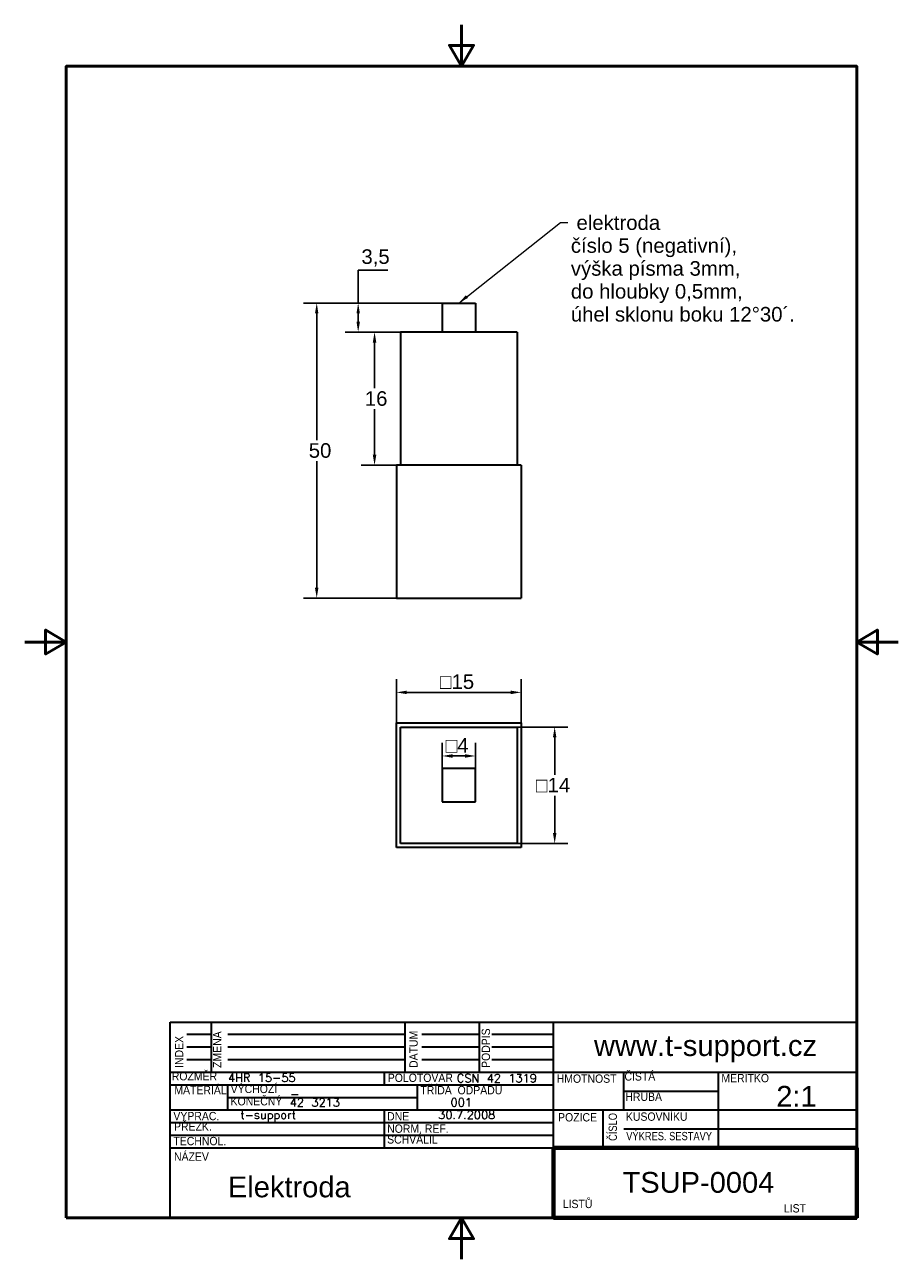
# Model space of a CAD drawing. Header units: millimetres. Extents: x 0 to 105, y 0 to 149.
import ezdxf
from ezdxf.enums import TextEntityAlignment as Align

# ---------------------------------------------------------------- set-up
doc = ezdxf.new("R2010")
doc.units = ezdxf.units.MM
doc.header["$LTSCALE"] = 0.5
for name, color, linetype, lineweight in [('Geometrie ná_rtu(skolni)', 51, 'Continuous', 35), ('Kóty(skolni)', 110, 'Continuous', 18), ('Ráme_ek_0', 51, 'Continuous', 50), ('Viditelné hrany(skolni)', 7, 'Continuous', 35), ('Zna_ky(skolni)', 4, 'Continuous', 18)]:
    doc.layers.add(name, color=color, linetype=linetype, lineweight=lineweight)
doc.styles.add('Aktuální-BSI', font='ARIAL.TTF')
doc.styles.get("Standard").update_dxf_attribs({"font": 'txt.shx'})
doc.styles.add('STANDARD-Arial', font='ARIAL.TTF')
doc.dimstyles.new('VÝCHOZÍ-ISO - Metoda 2b-skolni', dxfattribs={"dimscale": 0.5, "dimtxt": 3.5, "dimasz": 2.5, "dimexe": 3.175, "dimexo": 0, "dimgap": 0.762, "dimtad": 1, "dimtih": 1, "dimtoh": 1, "dimrnd": 1e-08, "dimtxsty": 'Aktuální-BSI', "dimcen": 0.09, "dimdle": 10, "dimclrd": 3, "dimclre": 3, "dimclrt": 7, "dimazin": 2, "dimtfac": 1, "dimtmove": 0, "dimatfit": 3, "dimfxl": 0, "dimtolj": 1, "dimlwd": 25, "dimlwe": 25, "dimarcsym": 0})
doc.dimstyles.new('VÝCHOZÍ-ISO - Metoda 2b-skolni$7', dxfattribs={"dimscale": 0.5, "dimtxt": 3.5, "dimasz": 2.5, "dimexe": 3.175, "dimexo": 0, "dimgap": 0.762, "dimtad": 1, "dimtih": 1, "dimtoh": 1, "dimrnd": 1e-08, "dimtxsty": 'Aktuální-BSI', "dimcen": 0.09, "dimdle": 10, "dimclrd": 3, "dimclre": 3, "dimclrt": 7, "dimazin": 2, "dimtfac": 1, "dimtmove": 0, "dimatfit": 3, "dimfxl": 0, "dimtolj": 1, "dimlwd": 15, "dimlwe": 25, "dimarcsym": 0})

# ---------------------------------------------------------------- blocks, each defined once
blk = doc.blocks.new('Borders Default Border')
at = {"layer": 'Ráme_ek_0', "color": 51, "true_color": 0xffff80, "flags": 128}
for points in [[(105, 297), (105, 287), (102.11, 292), (107.89, 292), (105, 287)], [(10, 10), (10, 287), (200, 287), (200, 10), (10, 10)], [(0, 148.5), (10, 148.5), (5, 151.39), (5, 145.61), (10, 148.5)], [(210, 148.5), (200, 148.5), (205, 151.39), (205, 145.61), (200, 148.5)], [(105, 0), (105, 10), (102.11, 5), (107.89, 5), (105, 10)]]:
    blk.add_lwpolyline(points, dxfattribs=at)
blk = doc.blocks.new('Title Blocks TECHSUP')
at = {"layer": 'Geometrie ná_rtu(skolni)'}
for p, q in [((28.74, 99.63), (28.74, 102.51)), ((28.74, 102.51), (193.76, 102.51)), ((38.65, 90.55), (38.65, 102.51)), ((85.23, 90.55), (85.23, 102.51)), ((103.06, 90.55), (103.06, 102.51)), ((120.9, 72.34), (120.9, 102.51)), ((193.76, 102.51), (193.76, 98.13)), ((28.74, 96.63), (28.74, 99.63)), ((32.7, 99.63), (38.65, 99.63)), ((42.61, 99.63), (85.23, 99.63)), ((89.19, 99.63), (103.06, 99.63)), ((106.04, 99.63), (120.9, 99.63)), ((193.76, 98.13), (193.76, 95.13)), ((28.74, 93.59), (28.74, 96.63)), ((32.7, 96.63), (38.65, 96.63)), ((42.61, 96.63), (85.23, 96.63)), ((89.19, 96.63), (103.06, 96.63)), ((106.04, 96.63), (120.9, 96.63)), ((193.76, 92.09), (193.76, 95.13)), ((28.74, 90.55), (28.74, 93.59)), ((32.7, 93.59), (38.65, 93.59)), ((42.61, 93.59), (85.23, 93.59)), ((89.19, 93.59), (103.06, 93.59)), ((106.04, 93.59), (120.9, 93.59)), ((193.76, 92.09), (193.76, 90.55)), ((28.74, 87.5), (28.74, 90.55)), ((28.74, 90.55), (193.76, 90.55)), ((80.27, 87.5), (80.27, 90.55)), ((137.75, 81.42), (137.75, 90.55)), ((160.54, 72.34), (160.54, 90.55)), ((193.76, 90.55), (193.76, 86)), ((28.74, 84.46), (28.74, 87.5)), ((28.74, 87.5), (120.9, 87.5)), ((42.61, 81.42), (42.61, 87.5)), ((88.2, 81.42), (88.2, 87.5)), ((28.74, 81.42), (28.74, 84.46)), ((42.61, 84.46), (88.2, 84.46)), ((137.75, 85.98), (160.54, 85.98)), ((193.76, 86), (193.76, 82.96)), ((28.74, 78.38), (28.74, 81.42)), ((28.74, 81.42), (193.76, 81.42)), ((80.27, 72.34), (80.27, 81.42)), ((132.79, 72.34), (132.79, 81.42)), ((193.76, 82.96), (193.76, 81.42)), ((193.76, 81.42), (193.76, 76.88)), ((28.74, 75.34), (28.74, 78.38)), ((28.74, 78.38), (120.9, 78.38)), ((28.74, 72.34), (28.74, 75.34)), ((28.74, 75.34), (120.9, 75.34)), ((137.75, 76.88), (160.54, 76.88)), ((160.54, 76.88), (193.76, 76.88)), ((193.76, 76.88), (193.76, 73.84)), ((28.74, 55.5), (28.74, 72.34)), ((28.74, 72.34), (120.9, 72.34)), ((193.76, 73.84), (193.76, 72.34)), ((28.74, 55.5), (120.9, 55.5))]:
    blk.add_line(p, q, dxfattribs=at)
at = {"layer": 'Geometrie ná_rtu(skolni)', "linetype": 'Continuous', "lineweight": 70}
for p, q in [((120.9, 72.34), (120.9, 55.5)), ((120.9, 72.34), (193.76, 72.34)), ((193.76, 55.5), (193.76, 72.34)), ((193.76, 55.5), (120.9, 55.5))]:
    blk.add_line(p, q, dxfattribs=at)
at = {"layer": 'Zna_ky(skolni)', "color": 7, "insert": (29.88, 91.54), "char_height": 2, "attachment_point": 1, "rotation": 90}
blk.add_mtext('\\fArial|b0|i0;\\W0.90;\\H2.0000;INDEX', dxfattribs=at)
at = {"layer": 'Zna_ky(skolni)', "color": 7, "char_height": 2, "attachment_point": 1, "rotation": 90}
for s, insert, width in [('\\fArial|b0|i0;\\W0.90;\\H2.0000;ZMĚNA', (39.03, 91.54), 13.874), ('\\fArial|b0|i0;\\W0.90;\\H2.0000;DATUM', (86.23, 91.54), 11.892), ('\\fArial|b0|i0;\\W0.90;\\H2.0000;PODPIS', (103.61, 91.54), 11.892), ('\\fArial|b0|i0;\\W0.80;\\H2.0000;ČÍSLO', (134.12, 73.98), 9.91)]:
    blk.add_mtext(s, dxfattribs=dict(at, insert=insert, width=width))
at = {"layer": 'Zna_ky(skolni)', "color": 7, "insert": (130.61, 99.41), "char_height": 2.5, "width": 58.1352, "attachment_point": 1, "line_spacing_factor": 1.048621}
blk.add_mtext('\\fArial|b0|i0;\\H5.0038;www.t-support.cz\\P\\fArial|b1|i0;\\H5.0000; ', dxfattribs=at)
at = {"layer": 'Zna_ky(skolni)', "color": 7, "char_height": 2, "attachment_point": 1}
for s, insert, width in [('\\fArial|b0|i0;\\W0.90;\\H2.0000;ROZMĚR ', (29.11, 90.54), 16.0581), ('4HR 15-55', (42.61, 90.18), 24.775), ('\\fArial|b0|i0;\\W0.90;\\H2.0000;POLOTOVAR', (81.04, 90.16), 15.6463), ('ČSN 42 1319', (97.64, 90.06), 24.7096), ('\\fArial|b0|i0;\\W0.90;\\H2.0000;HMOTNOST', (121.64, 89.96), 16.847), ('\\fArial|b0|i0;\\W0.90;\\H2.0000;ČISTÁ', (137.93, 90.49), 16.847), ('\\fArial|b0|i0;\\W0.90;\\H2.0000;MĚŘÍTKO', (161.23, 90.09), 17.838), ('\\fArial|b0|i0;\\W0.90;\\H2.0000;MATERIÁL', (29.73, 87.21), 12.5716), ('\\fArial|b0|i0;\\W0.90;\\H2.0000;VÝCHOZÍ', (43.27, 87.49), 14.865), ('\\fArial|b0|i0;\\W0.90;\\H2.0000;TŘÍDA  ODPADU', (88.87, 87.19), 20.433), ('\\fArial|b0|i0;\\W0.90;\\H2.0000;HRUBÁ', (138.15, 85.6), 15.856), ('\\fArial|b0|i0;\\W0.90;\\H2.0000;KONEČNÝ', (43.25, 84.52), 13.874), ('42 3213', (57.48, 84.24), 16.847), ('\\fArial|b0|i0;\\W0.90;\\H2.0000;VYPRAC.', (29.5, 80.96), 11.0366), ('\\fArial|b0|i0;\\W0.90;\\H2.0000;DNE', (80.88, 80.9), 14.865), ('\\fArial|b0|i0;\\W0.90;\\H2.0000;POZICE', (121.97, 80.66), 12.883), ('\\fArial|b0|i0;\\W0.90;\\H2.0000;KUSOVNÍKU', (138.28, 80.82), 14.8079), ('\\fArial|b0|i0;\\W0.90;\\H2.0000;PŘEZK.', (29.65, 78.44), 11.892), ('\\fArial|b0|i0;\\W0.90;\\H2.0000;NORM. REF.', (80.88, 77.93), 14.8034), ('\\fArial|b0|i0;\\W0.90;\\H2.0000;TECHNOL.', (29.5, 74.94), 12.883), ('\\fArial|b0|i0;\\W0.90;\\H2.0000;SCHVÁLIL', (80.88, 75.33), 16.847), ('\\fArial|b0|i0;\\W0.80;\\H2.0000;VÝKRES. SESTAVY', (138.36, 76.14), 23.784), ('\\fArial|b0|i0;\\W0.90;\\H2.0000;NÁZEV', (29.65, 71.2), 12.883), ('\\fArial|b0|i0;\\W0.90;\\H2.0000;LISTŮ', (123.1, 59.82), 19.82), ('\\fArial|b0|i0;\\W0.90;\\H2.0000;LIST', (176.25, 58.76), 20.811)]:
    blk.add_mtext(s, dxfattribs=dict(at, insert=insert, width=width))
at = {"layer": 'Zna_ky(skolni)', "color": 7}
for tag, height, p in [('Čistá', 2.5, (147.66, 89.19)), ('Výchozí', 2, (57.57, 86.32)), ('Třída_odpadu', 2, (96.13, 84.24)), ('Hrubá', 2, (147.66, 85.23)), ('Vypracoval', 2, (45.59, 81.26)), ('Dne', 2, (93.15, 81.26)), ('Pozice', 2.5, (122.88, 77.3)), ('Číslo_sestavy', 2, (164.51, 76.31))]:
    blk.add_attdef(tag, text='', height=height, dxfattribs=at).set_placement(p, align=Align.TOP_LEFT)
at = {"layer": 'Zna_ky(skolni)', "color": 7, "style": 'STANDARD-Arial'}
for tag, p in [('Měřítko', (174.42, 87.21)), ('Název', (42.61, 65.41)), ('TSUP-0001', (137.47, 66.5))]:
    blk.add_attdef(tag, text='', height=5, dxfattribs=at).set_placement(p, align=Align.TOP_LEFT)
blk = doc.blocks.new('*D8')
at = {"layer": 'Defpoints', "color": 0, "linetype": 'Continuous'}
for p in [(35.1, 115.02), (50.17, 115.02), (44.67, 79.52)]:
    blk.add_point(p, dxfattribs=at)
at = {"layer": 'Kóty(skolni)', "color": 3, "linetype": 'Continuous', "lineweight": 25}
for p, q in [((50.17, 115.02), (33.51, 115.02)), ((35.1, 113.77), (35.1, 98.54)), ((35.1, 80.77), (35.1, 96)), ((44.67, 79.52), (33.51, 79.52))]:
    blk.add_line(p, q, dxfattribs=at)
at = {"layer": 'Kóty(skolni)', "color": 3, "linetype": 'Continuous'}
for points in [[(34.89, 113.77), (35.3, 113.77), (35.1, 115.02)], [(34.89, 80.77), (35.3, 80.77), (35.1, 79.52)]]:
    blk.add_solid(points, dxfattribs=at)
at = {"layer": 'Kóty(skolni)', "color": 7, "linetype": 'Continuous', "lineweight": 25, "insert": (33.46, 98.16), "char_height": 1.75, "attachment_point": 1, "style": 'Aktuální-BSI'}
blk.add_mtext('\\A1; 50', dxfattribs=at)
blk = doc.blocks.new('*D9')
at = {"layer": 'Defpoints', "color": 0, "linetype": 'Continuous'}
for p in [(50.17, 115.02), (40.08, 111.52), (50.17, 111.52)]:
    blk.add_point(p, dxfattribs=at)
at = {"layer": 'Kóty(skolni)', "color": 3, "linetype": 'Continuous', "lineweight": 25}
for p, q in [((40.08, 115.02), (40.08, 118.99)), ((40.08, 118.99), (43.66, 118.99)), ((50.17, 115.02), (38.5, 115.02)), ((40.08, 112.77), (40.08, 113.77)), ((50.17, 111.52), (38.5, 111.52))]:
    blk.add_line(p, q, dxfattribs=at)
at = {"layer": 'Kóty(skolni)', "color": 3, "linetype": 'Continuous'}
for points in [[(39.88, 113.77), (40.29, 113.77), (40.08, 115.02)], [(39.88, 112.77), (40.29, 112.77), (40.08, 111.52)]]:
    blk.add_solid(points, dxfattribs=at)
at = {"layer": 'Kóty(skolni)', "color": 7, "linetype": 'Continuous', "lineweight": 25, "insert": (40.47, 121.48), "char_height": 1.75, "attachment_point": 1, "style": 'Aktuální-BSI'}
blk.add_mtext('\\A1;3,5', dxfattribs=at)
blk = doc.blocks.new('*D10')
at = {"layer": 'Defpoints', "color": 0, "linetype": 'Continuous'}
for p in [(45.17, 111.52), (42.05, 95.52), (45.17, 95.52)]:
    blk.add_point(p, dxfattribs=at)
at = {"layer": 'Kóty(skolni)', "color": 3, "linetype": 'Continuous', "lineweight": 25}
for p, q in [((45.17, 111.52), (40.46, 111.52)), ((42.05, 110.27), (42.05, 104.79)), ((42.05, 96.77), (42.05, 102.25)), ((45.17, 95.52), (40.46, 95.52))]:
    blk.add_line(p, q, dxfattribs=at)
at = {"layer": 'Kóty(skolni)', "color": 3, "linetype": 'Continuous'}
for points in [[(41.84, 110.27), (42.26, 110.27), (42.05, 111.52)], [(41.84, 96.77), (42.26, 96.77), (42.05, 95.52)]]:
    blk.add_solid(points, dxfattribs=at)
at = {"layer": 'Kóty(skolni)', "color": 7, "linetype": 'Continuous', "lineweight": 25, "insert": (40.88, 104.41), "char_height": 1.75, "attachment_point": 1, "style": 'Aktuální-BSI'}
blk.add_mtext('\\A1;16', dxfattribs=at)
blk = doc.blocks.new('*D11')
at = {"layer": 'Defpoints', "color": 0, "linetype": 'Continuous'}
for p in [(50.17, 60.54), (50.17, 59.02), (54.17, 59.02)]:
    blk.add_point(p, dxfattribs=at)
at = {"layer": 'Kóty(skolni)', "color": 3, "linetype": 'Continuous', "lineweight": 25}
for p, q in [((50.17, 59.02), (50.17, 62.12)), ((54.17, 59.02), (54.17, 62.12)), ((52.92, 60.54), (51.42, 60.54))]:
    blk.add_line(p, q, dxfattribs=at)
at = {"layer": 'Kóty(skolni)', "color": 3, "linetype": 'Continuous'}
for points in [[(51.42, 60.75), (51.42, 60.33), (50.17, 60.54)], [(52.92, 60.75), (52.92, 60.33), (54.17, 60.54)]]:
    blk.add_solid(points, dxfattribs=at)
at = {"layer": 'Kóty(skolni)', "color": 7, "linetype": 'Continuous', "lineweight": 25, "insert": (50.58, 62.69), "char_height": 1.75, "attachment_point": 1, "style": 'Aktuální-BSI'}
blk.add_mtext('\\A1;\\fAIGDT|b0|i0;\\H1.7500;o\\fArial|b0|i0;\\H1.7500;4', dxfattribs=at)
blk = doc.blocks.new('*D12')
at = {"layer": 'Defpoints', "color": 0, "linetype": 'Continuous'}
for p in [(59.67, 68.19), (44.67, 64.52), (59.67, 64.52)]:
    blk.add_point(p, dxfattribs=at)
at = {"layer": 'Kóty(skolni)', "color": 3, "linetype": 'Continuous', "lineweight": 25}
for p, q in [((44.67, 64.52), (44.67, 69.78)), ((59.67, 64.52), (59.67, 69.78)), ((45.92, 68.19), (58.42, 68.19))]:
    blk.add_line(p, q, dxfattribs=at)
at = {"layer": 'Kóty(skolni)', "color": 3, "linetype": 'Continuous'}
for points in [[(45.92, 68.4), (45.92, 67.98), (44.67, 68.19)], [(58.42, 68.4), (58.42, 67.98), (59.67, 68.19)]]:
    blk.add_solid(points, dxfattribs=at)
at = {"layer": 'Kóty(skolni)', "color": 7, "linetype": 'Continuous', "lineweight": 25, "insert": (49.89, 70.36), "char_height": 1.75, "attachment_point": 1, "style": 'Aktuální-BSI'}
blk.add_mtext('\\A1;\\fAIGDT|b0|i0;\\H1.7500;o\\fArial|b0|i0;\\H1.7500;15', dxfattribs=at)
blk = doc.blocks.new('*D13')
at = {"layer": 'Defpoints', "color": 0, "linetype": 'Continuous'}
for p in [(59.17, 64.02), (59.17, 50.02), (63.7, 50.02)]:
    blk.add_point(p, dxfattribs=at)
at = {"layer": 'Kóty(skolni)', "color": 3, "linetype": 'Continuous', "lineweight": 25}
for p, q in [((59.17, 64.02), (65.29, 64.02)), ((63.7, 62.77), (63.7, 58.29)), ((63.7, 51.27), (63.7, 55.75)), ((59.17, 50.02), (65.29, 50.02))]:
    blk.add_line(p, q, dxfattribs=at)
at = {"layer": 'Kóty(skolni)', "color": 3, "linetype": 'Continuous'}
for points in [[(63.49, 62.77), (63.91, 62.77), (63.7, 64.02)], [(63.49, 51.27), (63.91, 51.27), (63.7, 50.02)]]:
    blk.add_solid(points, dxfattribs=at)
at = {"layer": 'Kóty(skolni)', "color": 7, "linetype": 'Continuous', "lineweight": 25, "insert": (61.43, 57.91), "char_height": 1.75, "attachment_point": 1, "style": 'Aktuální-BSI'}
blk.add_mtext('\\A1;\\fAIGDT|b0|i0;\\H1.7500;o\\fArial|b0|i0;\\H1.7500;14', dxfattribs=at)

msp = doc.modelspace()

# ---------------------------------------------------------------- linework, layer by layer
at = {"layer": 'Viditelné hrany(skolni)'}
for p, q in [((50.172, 115.02), (50.172, 111.52)), ((50.172, 115.02), (54.172, 115.02)), ((54.172, 115.02), (54.172, 111.52)), ((59.172, 111.52), (45.172, 111.52)), ((45.172, 111.52), (45.172, 95.52)), ((59.172, 111.52), (59.172, 95.52)), ((59.672, 95.52), (44.672, 95.52)), ((44.672, 95.52), (44.672, 79.52)), ((59.672, 95.52), (59.672, 79.52)), ((44.672, 79.52), (59.672, 79.52)), ((44.672, 64.523), (59.672, 64.523)), ((44.672, 49.523), (44.672, 64.523)), ((45.172, 64.023), (59.172, 64.023)), ((45.172, 50.023), (45.172, 64.023)), ((59.172, 64.023), (59.172, 50.023)), ((59.672, 64.523), (59.672, 49.523)), ((54.172, 59.023), (50.172, 59.023)), ((50.172, 59.023), (50.172, 55.023)), ((54.172, 55.023), (54.172, 59.023)), ((50.172, 55.023), (54.172, 55.023)), ((59.672, 49.523), (44.672, 49.523)), ((59.172, 50.023), (45.172, 50.023))]:
    msp.add_line(p, q, dxfattribs=at)

# ---------------------------------------------------------------- block references
at = {"xscale": 0.5, "yscale": 0.5, "zscale": 0.5}
msp.add_blockref('Borders Default Border', (0, 0), dxfattribs=at)
msp.add_blockref('Title Blocks TECHSUP', (3.122, -22.748), dxfattribs=at).add_auto_attribs({'Název': 'Elektroda', 'TSUP-0001': 'TSUP-0004', 'Výchozí': '-', 'Vypracoval': 't-support', 'Dne': '30.7.2008', 'Měřítko': '2:1', 'Třída_odpadu': '001'})

# ---------------------------------------------------------------- texts
at = {"layer": 'Zna_ky(skolni)', "color": 7, "insert": (65.644, 125.567), "char_height": 1.75, "width": 26.93159, "attachment_point": 1, "line_spacing_factor": 0.944221, "style": 'Aktuální-BSI'}
msp.add_mtext('{ elektroda \\Pčíslo 5 (negativní), \\Pvýška písma 3mm, \\Pdo hloubky 0,5mm, \\Púhel sklonu boku 12°30´.}', dxfattribs=at)

# ---------------------------------------------------------------- dimensions: what is measured, and where the dimension line sits
at = {"layer": 'Kóty(skolni)', "color": 3, "linetype": 'Continuous', "lineweight": 25, "true_color": 0x00ff00}
for base, p1, p2, picture, middle in [((40.085, 111.52), (50.172, 115.02), (50.172, 111.52), '*D9', (42.065, 118.991)), ((42.051, 95.52), (45.172, 111.52), (45.172, 95.52), '*D10', (42.051, 103.52))]:
    dim = msp.add_linear_dim(base=base, p1=p1, p2=p2, angle=90, dimstyle='VÝCHOZÍ-ISO - Metoda 2b-skolni', override={"dimdec": 2, "dimtp": 0, "dimtm": 0, "dimtdec": 2, "dimatfit": 2}, dxfattribs=at)
    dim.commit()
    dim.dimension.update_dxf_attribs({"geometry": picture, "text_midpoint": middle, "dimtype": 160})
for base, p1, p2, angle, text, override, picture, middle in [((35.096, 115.02), (44.672, 79.52), (50.172, 115.02), 270, ' 50', {"dimdec": 2, "dimtp": 0, "dimtm": 0, "dimtdec": 2, "dimatfit": 2}, '*D8', (35.096, 97.27)), ((59.672, 68.191), (44.672, 64.523), (59.672, 64.523), 180, '\\fAIGDT|b0|i0;\\H1.7500;o\\fArial|b0|i0;\\H1.7500;<>', {"dimtih": 0, "dimtoh": 0, "dimdec": 2, "dimtp": 0, "dimtm": 0, "dimtdec": 2, "dimatfit": 2}, '*D12', (52.172, 68.191)), ((63.698, 50.023), (59.172, 64.023), (59.172, 50.023), 90, '\\fAIGDT|b0|i0;\\H1.7500;o\\fArial|b0|i0;\\H1.7500;<>', {"dimdec": 2, "dimtp": 0, "dimtm": 0, "dimtdec": 2, "dimatfit": 2}, '*D13', (63.698, 57.023)), ((50.172, 60.537), (54.172, 59.023), (50.172, 59.023), 180, '\\fAIGDT|b0|i0;\\H1.7500;o\\fArial|b0|i0;\\H1.7500;<>', {"dimtih": 0, "dimtoh": 0, "dimdec": 2, "dimtp": 0, "dimtm": 0, "dimtdec": 2, "dimatfit": 2}, '*D11', (52.172, 60.537))]:
    dim = msp.add_linear_dim(base=base, p1=p1, p2=p2, angle=angle, text=text, dimstyle='VÝCHOZÍ-ISO - Metoda 2b-skolni', override=override, dxfattribs=at)
    dim.commit()
    dim.dimension.update_dxf_attribs({"geometry": picture, "text_midpoint": middle, "dimtype": 160})

# ---------------------------------------------------------------- leaders
at = {"layer": 'Zna_ky(skolni)', "color": 3, "linetype": 'Continuous', "lineweight": 18, "true_color": 0x00ff00, "annotation_type": 0, "has_hookline": 1, "hookline_direction": 0, "text_width": 26.569}
msp.add_leader([(52.172, 115.02), (64.394, 124.692), (65.263, 124.692)], dimstyle='VÝCHOZÍ-ISO - Metoda 2b-skolni$7', override={"dimtad": 0}, dxfattribs=at)

doc.saveas('drawing.dxf')
